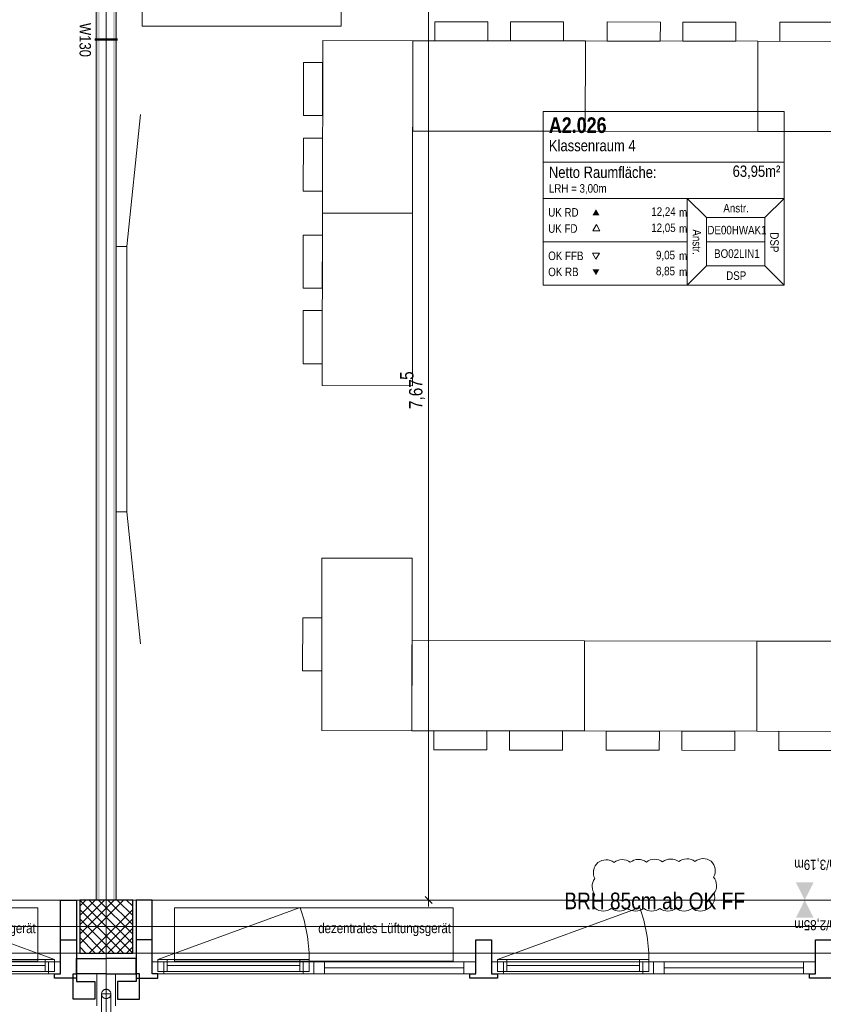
# Model space of a CAD drawing. Extents: x -620 to 300, y 62 to 1112.
# Tile 153 of 235: x -139 to -17, y 373 to 521. Entities that reach past the tile are written whole.
import ezdxf
from ezdxf.lldxf.tags import DXFTag

# ---------------------------------------------------------------- set-up
doc = ezdxf.new("R2010")
doc.units = 0
doc.layers.get('0').update_dxf_attribs({"lineweight": 13})
for name, color, linetype, lineweight, true_color in [('00 -Bauelemente -Gipskarton', 7, 'Continuous', 9, 0xff7fe6), ('30 -33 Aussenwände- 3 Aussenstützen', 7, 'Continuous', 50, 0x0000dd), ('30 -33 Aussenwände- 7 Fassade_ Elemente', 7, 'Continuous', 9, 0x00aacc), ('30 -34 Innenwände- 2 nichttragend', 7, 'Continuous', 18, 0xff7fe6), ('30 -35 Decken- 1 Konstruktion-Träger- Stahlbeton', 7, 'Continuous', 13, 0x33aa00), ('60- 61 allgemeine Ausstattung- 1 Möbel', 9, 'Continuous', 9, 0x808080), ('70 -72 Beschriftung- 8 barrierefrei', 7, 'grob-A06CPVE1L0', 9, 0x888888), ('70 -75 Raumstempel- 1 Raumstempel-A06CPVE3L0', 1, 'Continuous', 50, 0xff0000), ('70 -76 Bemaßung- 2 Allgemein', 9, 'Continuous', 5, 0x808080), ('70 -77 Revision- 2 Wolken', 7, 'Continuous', 18, 0x944cff)]:
    doc.layers.add(name, color=color, linetype=linetype, lineweight=lineweight, true_color=true_color)
for name, color, linetype, lineweight in [('40 -41 Abwasser_Wasser_Gas- 1 Abwasser + sanitäre Anlagen', 7, 'Continuous', 9), ('40 -41 Abwasser_Wasser_Gas- 2 Wasser-1', 7, 'Continuous', 15), ('70 -71 Achsen- 1 Gebäudeachsen', 7, 'STRICHPUNKT2-A06CPVE5L0', 18), ('70 -75 Raumstempel- 3 Wandstempel', 7, 'Continuous', 50)]:
    doc.layers.add(name, color=color, linetype=linetype, lineweight=lineweight)
doc.styles.get("Standard").update_dxf_attribs({"font": 'ARIALN.TTF'})
tags = doc.linetypes.add('grob-A06CPVE1L0', pattern=[14, 3, -8, 3]).pattern_tags.tags
tags[8:9] = [DXFTag(74, 4), DXFTag(75, 0), DXFTag(340, '0'), DXFTag(46, 0.0), DXFTag(50, 0.0), DXFTag(44, 0.0), DXFTag(45, 0.0)]
tags[6:7] = [DXFTag(74, 4), DXFTag(75, 0), DXFTag(340, '0'), DXFTag(46, 0.0), DXFTag(50, 0.0), DXFTag(44, 0.0), DXFTag(45, 0.0)]
tags[4:5] = [DXFTag(74, 4), DXFTag(75, 0), DXFTag(340, '0'), DXFTag(46, 0.0), DXFTag(50, 0.0), DXFTag(44, 0.0), DXFTag(45, 0.0)]
tags = doc.linetypes.add('STRICHPUNKT2-A06CPVE5L0', pattern=[12.7, 6.35, -3.175, 0, -3.175]).pattern_tags.tags
tags[10:11] = [DXFTag(74, 4), DXFTag(75, 0), DXFTag(340, '0'), DXFTag(46, 0.0), DXFTag(50, 0.0), DXFTag(44, 0.0), DXFTag(45, 0.0)]
tags[8:9] = [DXFTag(74, 4), DXFTag(75, 0), DXFTag(340, '0'), DXFTag(46, 0.0), DXFTag(50, 0.0), DXFTag(44, 0.0), DXFTag(45, 0.0)]
tags[6:7] = [DXFTag(74, 4), DXFTag(75, 0), DXFTag(340, '0'), DXFTag(46, 0.0), DXFTag(50, 0.0), DXFTag(44, 0.0), DXFTag(45, 0.0)]
tags[4:5] = [DXFTag(74, 4), DXFTag(75, 0), DXFTag(340, '0'), DXFTag(46, 0.0), DXFTag(50, 0.0), DXFTag(44, 0.0), DXFTag(45, 0.0)]

# ---------------------------------------------------------------- blocks, each defined once
blk = doc.blocks.new('Referenz-A06CPVE6L0')
at = {"layer": '00 -Bauelemente -Gipskarton', "color": 0, "linetype": 'Continuous', "lineweight": 0, "ltscale": 0.13}
for points in [[(-126.83, 543.45), (-127.08, 543.45), (-126.83, 388.45), (-127.08, 388.45)], [(-126.58, 543.45), (-126.83, 543.45), (-126.58, 388.45), (-126.83, 388.45)], [(-124.33, 543.45), (-124.58, 543.45), (-124.33, 388.45), (-124.58, 388.45)], [(-124.08, 543.45), (-124.33, 543.45), (-124.08, 388.45), (-124.33, 388.45)]]:
    blk.add_solid(points, dxfattribs=at)
at = {"layer": '30 -33 Aussenwände- 3 Aussenstützen', "color": 0, "lineweight": 9}
for p, q in [((-129.58, 388.45), (-121.58, 380.45)), ((-122.99, 388.45), (-129.58, 381.87)), ((-124.41, 388.45), (-129.58, 383.28)), ((-125.82, 388.45), (-129.58, 384.7)), ((-127.24, 388.45), (-129.58, 386.11)), ((-128.65, 388.45), (-129.58, 387.52)), ((-128.16, 388.45), (-121.58, 381.87)), ((-126.75, 388.45), (-121.58, 383.28)), ((-125.34, 388.45), (-121.58, 384.7)), ((-123.92, 388.45), (-121.58, 386.11)), ((-122.51, 388.45), (-121.58, 387.52)), ((-129.58, 387.04), (-122.99, 380.45)), ((-121.58, 387.04), (-128.16, 380.45)), ((-129.58, 385.62), (-124.41, 380.45)), ((-121.58, 385.62), (-126.75, 380.45)), ((-126.58, 384.45), (-124.58, 384.45)), ((-125.58, 385.45), (-125.58, 383.45)), ((-129.58, 384.21), (-125.82, 380.45)), ((-121.58, 384.21), (-125.34, 380.45)), ((-129.58, 382.8), (-127.24, 380.45)), ((-121.58, 382.8), (-123.92, 380.45)), ((-129.58, 381.38), (-128.65, 380.45)), ((-121.58, 381.38), (-122.51, 380.45))]:
    blk.add_line(p, q, dxfattribs=at)
at = {"layer": '30 -33 Aussenwände- 3 Aussenstützen', "color": 0, "linetype": 'Continuous', "lineweight": 25, "ltscale": 0.25}
for p, q in [((-121.58, 388.45), (-129.58, 388.45)), ((-129.58, 388.45), (-129.58, 380.45)), ((-121.58, 380.45), (-121.58, 388.45)), ((-129.58, 380.45), (-121.58, 380.45))]:
    blk.add_line(p, q, dxfattribs=at)
at = {"layer": '30 -33 Aussenwände- 7 Fassade_ Elemente', "color": 0, "linetype": 'Continuous', "ltscale": 0.13}
for p, q in [((-130.08, 388.45), (-286.08, 388.45)), ((-130.08, 377.35), (-130.08, 388.45)), ((-121.08, 377.35), (-121.08, 388.45)), ((-121.08, 388.45), (34.92, 388.45)), ((-124.58, 384.45), (-126.58, 384.45)), ((-126.58, 384.45), (-124.58, 384.45)), ((-125.58, 383.45), (-125.58, 385.45)), ((-125.58, 383.45), (-125.58, 385.45)), ((-156.88, 379.15), (-132.48, 379.15)), ((-156.18, 379.5), (-133.38, 379.5)), ((-133.38, 379.5), (-133.38, 377.7)), ((-132.48, 379.15), (-132.48, 377.35)), ((-94.28, 379.15), (-118.68, 379.15)), ((-118.68, 379.15), (-118.68, 377.35)), ((-94.98, 379.5), (-117.78, 379.5)), ((-117.78, 379.5), (-117.78, 377.7)), ((-94.98, 377.7), (-94.98, 379.5)), ((-69.88, 379.15), (-94.28, 379.15)), ((-94.28, 379.15), (-94.28, 377.35)), ((-69.88, 377.35), (-69.88, 379.15)), ((-43.08, 379.15), (-67.48, 379.15)), ((-67.48, 379.15), (-67.48, 377.35)), ((-43.78, 379.5), (-66.58, 379.5)), ((-66.58, 379.5), (-66.58, 377.7)), ((-43.78, 377.7), (-43.78, 379.5)), ((-43.08, 377.35), (-43.08, 379.15)), ((-18.68, 379.15), (-43.08, 379.15)), ((-18.68, 377.35), (-18.68, 379.15)), ((-132.48, 377.35), (-156.88, 377.35)), ((-133.38, 377.7), (-156.18, 377.7)), ((-126.98, 377.35), (-130.08, 377.35)), ((-126.98, 372.51), (-126.98, 377.35)), ((-124.18, 372.51), (-124.18, 377.35)), ((-124.18, 377.35), (-121.08, 377.35)), ((-118.68, 377.35), (-94.28, 377.35)), ((-117.78, 377.7), (-94.98, 377.7)), ((-94.28, 377.35), (-69.88, 377.35)), ((-67.48, 377.35), (-43.08, 377.35)), ((-66.58, 377.7), (-43.78, 377.7)), ((-43.08, 377.35), (-18.68, 377.35))]:
    blk.add_line(p, q, dxfattribs=at)
at = {"layer": '30 -33 Aussenwände- 7 Fassade_ Elemente', "color": 0, "linetype": 'Continuous', "lineweight": 25, "ltscale": 0.25}
for p, q in [((-132.48, 382.45), (-132.48, 388.45)), ((-132.48, 388.45), (-130.08, 388.45)), ((-130.08, 388.45), (-130.08, 382.45)), ((-118.68, 388.45), (-121.08, 388.45)), ((-121.08, 388.45), (-121.08, 382.45)), ((-118.68, 382.45), (-118.68, 388.45)), ((-132.48, 377.35), (-132.48, 382.45)), ((-132.48, 382.45), (-130.08, 382.45)), ((-130.08, 382.45), (-130.08, 376.65)), ((-118.68, 382.45), (-121.08, 382.45)), ((-121.08, 382.45), (-121.08, 376.65)), ((-118.68, 377.35), (-118.68, 382.45)), ((-69.88, 377.35), (-69.88, 382.45)), ((-69.88, 382.45), (-67.48, 382.45)), ((-67.48, 382.45), (-67.48, 377.35)), ((-18.68, 377.35), (-18.68, 382.45)), ((-18.68, 382.45), (-16.28, 382.45)), ((-130.08, 377.35), (-130.08, 379.65)), ((-130.08, 379.65), (-125.58, 379.65)), ((-121.08, 379.65), (-125.58, 379.65)), ((-121.08, 377.35), (-121.08, 379.65)), ((-133.38, 376.65), (-133.38, 377.35)), ((-133.38, 377.35), (-132.48, 377.35)), ((-130.58, 373.51), (-130.58, 377.35)), ((-130.58, 377.35), (-130.08, 377.35)), ((-125.58, 377.35), (-130.08, 377.35)), ((-130.08, 377.35), (-130.08, 376.15)), ((-125.58, 377.35), (-121.08, 377.35)), ((-121.08, 377.35), (-121.08, 376.15)), ((-120.58, 377.35), (-121.08, 377.35)), ((-120.58, 373.51), (-120.58, 377.35)), ((-117.78, 377.35), (-118.68, 377.35)), ((-117.78, 376.65), (-117.78, 377.35)), ((-70.78, 376.65), (-70.78, 377.35)), ((-70.78, 377.35), (-69.88, 377.35)), ((-67.48, 377.35), (-66.58, 377.35)), ((-66.58, 377.35), (-66.58, 376.65)), ((-19.58, 376.65), (-19.58, 377.35)), ((-19.58, 377.35), (-18.68, 377.35)), ((-130.08, 376.65), (-133.38, 376.65)), ((-130.08, 376.15), (-127.28, 376.15)), ((-127.28, 376.15), (-127.28, 373.51)), ((-121.08, 376.15), (-123.88, 376.15)), ((-123.88, 376.15), (-123.88, 373.51)), ((-121.08, 376.65), (-117.78, 376.65)), ((-66.58, 376.65), (-70.78, 376.65)), ((-15.38, 376.65), (-19.58, 376.65)), ((-127.28, 373.51), (-130.58, 373.51)), ((-123.88, 373.51), (-120.58, 373.51))]:
    blk.add_line(p, q, dxfattribs=at)
at = {"layer": '30 -33 Aussenwände- 7 Fassade_ Elemente', "color": 0, "linetype": 'grob-A06CPVE1L0', "ltscale": 0.13}
for p, q in [((-135.88, 387.25), (-177.88, 387.25)), ((-133.38, 379.5), (-154.8, 387.3)), ((-135.88, 379.25), (-135.88, 387.25)), ((-117.78, 379.5), (-96.35, 387.3)), ((-73.28, 387.25), (-115.28, 387.25)), ((-115.28, 387.25), (-115.28, 379.25)), ((-73.28, 379.25), (-73.28, 387.25)), ((-66.58, 379.5), (-45.15, 387.3)), ((-177.88, 379.25), (-135.88, 379.25)), ((-115.28, 379.25), (-73.28, 379.25))]:
    blk.add_line(p, q, dxfattribs=at)
at = {"layer": '30 -33 Aussenwände- 7 Fassade_ Elemente', "color": 0, "linetype": 'Continuous', "lineweight": 18, "ltscale": 0.18}
for p, q in [((-154.78, 378.6), (-134.78, 378.6)), ((-134.78, 377.7), (-134.78, 379.5)), ((-134.78, 379.5), (-133.38, 379.5)), ((-134.28, 377.35), (-134.28, 379.15)), ((-134.28, 379.15), (-132.48, 379.15)), ((-133.38, 379.5), (-133.38, 377.7)), ((-132.48, 379.15), (-132.48, 377.35)), ((-116.88, 379.15), (-118.68, 379.15)), ((-118.68, 379.15), (-118.68, 377.35)), ((-116.38, 379.5), (-117.78, 379.5)), ((-117.78, 379.5), (-117.78, 377.7)), ((-116.88, 377.35), (-116.88, 379.15)), ((-116.38, 377.7), (-116.38, 379.5)), ((-96.38, 378.6), (-116.38, 378.6)), ((-94.98, 379.5), (-96.38, 379.5)), ((-96.38, 379.5), (-96.38, 377.7)), ((-94.28, 379.15), (-95.88, 379.15)), ((-95.88, 379.15), (-95.88, 377.35)), ((-94.98, 377.7), (-94.98, 379.5)), ((-92.68, 379.15), (-94.28, 379.15)), ((-94.28, 379.15), (-94.28, 377.35)), ((-92.68, 377.35), (-92.68, 379.15)), ((-69.88, 379.15), (-71.68, 379.15)), ((-71.68, 379.15), (-71.68, 377.35)), ((-69.88, 377.35), (-69.88, 379.15)), ((-65.68, 379.15), (-67.48, 379.15)), ((-67.48, 379.15), (-67.48, 377.35)), ((-65.18, 379.5), (-66.58, 379.5)), ((-66.58, 379.5), (-66.58, 377.7)), ((-65.68, 377.35), (-65.68, 379.15)), ((-65.18, 377.7), (-65.18, 379.5)), ((-45.18, 378.6), (-65.18, 378.6)), ((-43.78, 379.5), (-45.18, 379.5)), ((-45.18, 379.5), (-45.18, 377.7)), ((-43.08, 379.15), (-44.68, 379.15)), ((-44.68, 379.15), (-44.68, 377.35)), ((-43.78, 377.7), (-43.78, 379.5)), ((-41.48, 379.15), (-43.08, 379.15)), ((-43.08, 379.15), (-43.08, 377.35)), ((-41.48, 377.35), (-41.48, 379.15)), ((-18.68, 379.15), (-20.48, 379.15)), ((-20.48, 379.15), (-20.48, 377.35)), ((-18.68, 377.35), (-18.68, 379.15)), ((-133.38, 377.7), (-134.78, 377.7)), ((-132.48, 377.35), (-134.28, 377.35)), ((-118.68, 377.35), (-116.88, 377.35)), ((-117.78, 377.7), (-116.38, 377.7)), ((-96.38, 377.7), (-94.98, 377.7)), ((-95.88, 377.35), (-94.28, 377.35)), ((-94.28, 377.35), (-92.68, 377.35)), ((-92.68, 378.25), (-71.68, 378.25)), ((-71.68, 377.35), (-69.88, 377.35)), ((-67.48, 377.35), (-65.68, 377.35)), ((-66.58, 377.7), (-65.18, 377.7)), ((-45.18, 377.7), (-43.78, 377.7)), ((-44.68, 377.35), (-43.08, 377.35)), ((-43.08, 377.35), (-41.48, 377.35)), ((-41.48, 378.25), (-20.48, 378.25)), ((-20.48, 377.35), (-18.68, 377.35))]:
    blk.add_line(p, q, dxfattribs=at)
at = {"layer": '30 -33 Aussenwände- 7 Fassade_ Elemente', "color": 0, "linetype": 'grob-A06CPVE1L0', "ltscale": 0.13}
for centre in [(-117.78, 379.5), (-66.58, 379.5)]:
    blk.add_ellipse(centre, major_axis=(22.8, 0), ratio=1, start_param=0, end_param=0.349066, dxfattribs=at)
at = {"layer": '30 -34 Innenwände- 2 nichttragend', "color": 0, "linetype": 'Continuous', "ltscale": 0.18}
for p, q in [((-127.08, 543.45), (-127.08, 388.45)), ((-124.08, 543.45), (-124.08, 388.45)), ((-127.08, 388.45), (-124.08, 388.45))]:
    blk.add_line(p, q, dxfattribs=at)
at = {"layer": '30 -35 Decken- 1 Konstruktion-Träger- Stahlbeton', "color": 0, "linetype": 'grob-A06CPVE1L0', "lineweight": -2, "ltscale": 0.13}
for p, q in [((-451.58, 388.45), (35.42, 388.45)), ((-451.58, 380.45), (35.42, 380.45))]:
    blk.add_line(p, q, dxfattribs=at)
at = {"layer": '40 -41 Abwasser_Wasser_Gas- 1 Abwasser + sanitäre Anlagen', "color": 0, "linetype": 'grob-A06CPVE1L0', "ltscale": 0.13}
for p, q in [((-126.28, 334.05), (-126.28, 374.29)), ((-126.28, 374.29), (-124.88, 374.29)), ((-124.88, 374.29), (-124.88, 334.54))]:
    blk.add_line(p, q, dxfattribs=at)
at = {"layer": '40 -41 Abwasser_Wasser_Gas- 2 Wasser-1', "color": 0, "linetype": 'Continuous', "ltscale": 0.15}
for p, q in [((-126.28, 374.32), (-126.27, 374.38)), ((-126.28, 374.32), (-126.27, 374.38)), ((-126.28, 374.25), (-126.28, 374.32)), ((-126.28, 374.25), (-126.28, 374.32)), ((-126.27, 374.18), (-126.28, 374.25)), ((-126.27, 374.18), (-126.28, 374.25)), ((-126.27, 374.38), (-126.26, 374.45)), ((-126.27, 374.38), (-126.26, 374.45)), ((-126.25, 374.11), (-126.27, 374.18)), ((-126.25, 374.11), (-126.27, 374.18)), ((-126.26, 374.45), (-126.24, 374.52)), ((-126.26, 374.45), (-126.24, 374.52)), ((-126.23, 374.05), (-126.25, 374.11)), ((-126.23, 374.05), (-126.25, 374.11)), ((-126.24, 374.52), (-126.22, 374.58)), ((-126.24, 374.52), (-126.22, 374.58)), ((-126.21, 373.98), (-126.23, 374.05)), ((-126.21, 373.98), (-126.23, 374.05)), ((-126.22, 374.58), (-126.18, 374.64)), ((-126.22, 374.58), (-126.18, 374.64)), ((-126.18, 374.64), (-126.15, 374.7)), ((-126.18, 374.64), (-126.15, 374.7)), ((-126.15, 374.7), (-126.1, 374.75)), ((-126.15, 374.7), (-126.1, 374.75)), ((-126.1, 374.75), (-126.06, 374.8)), ((-126.1, 374.75), (-126.06, 374.8)), ((-126.06, 374.8), (-126, 374.85)), ((-126.06, 374.8), (-126, 374.85)), ((-126, 374.85), (-125.95, 374.89)), ((-126, 374.85), (-125.95, 374.89)), ((-125.95, 374.89), (-125.89, 374.92)), ((-125.95, 374.89), (-125.89, 374.92)), ((-125.89, 374.92), (-125.83, 374.95)), ((-125.89, 374.92), (-125.83, 374.95)), ((-125.83, 374.95), (-125.76, 374.97)), ((-125.83, 374.95), (-125.76, 374.97)), ((-125.76, 374.97), (-125.69, 374.98)), ((-125.76, 374.97), (-125.69, 374.98)), ((-125.69, 374.98), (-125.62, 374.99)), ((-125.69, 374.98), (-125.62, 374.99)), ((-125.62, 374.99), (-125.56, 374.99)), ((-125.62, 374.99), (-125.56, 374.99)), ((-125.56, 374.99), (-125.49, 374.99)), ((-125.56, 374.99), (-125.49, 374.99)), ((-125.49, 374.99), (-125.42, 374.98)), ((-125.49, 374.99), (-125.42, 374.98)), ((-125.42, 374.98), (-125.35, 374.96)), ((-125.42, 374.98), (-125.35, 374.96)), ((-125.35, 374.96), (-125.29, 374.93)), ((-125.35, 374.96), (-125.29, 374.93)), ((-125.29, 374.93), (-125.23, 374.9)), ((-125.29, 374.93), (-125.23, 374.9)), ((-125.23, 374.9), (-125.17, 374.86)), ((-125.23, 374.9), (-125.17, 374.86)), ((-125.17, 374.86), (-125.12, 374.82)), ((-125.17, 374.86), (-125.12, 374.82)), ((-125.12, 374.82), (-125.07, 374.77)), ((-125.12, 374.82), (-125.07, 374.77)), ((-125.07, 374.77), (-125.02, 374.72)), ((-125.07, 374.77), (-125.02, 374.72)), ((-125.02, 374.72), (-124.98, 374.66)), ((-125.02, 374.72), (-124.98, 374.66)), ((-124.98, 374.66), (-124.95, 374.6)), ((-124.98, 374.66), (-124.95, 374.6)), ((-124.94, 374), (-124.97, 373.94)), ((-124.94, 374), (-124.97, 373.94)), ((-124.95, 374.6), (-124.92, 374.54)), ((-124.95, 374.6), (-124.92, 374.54)), ((-124.92, 374.07), (-124.94, 374)), ((-124.92, 374.07), (-124.94, 374)), ((-124.92, 374.54), (-124.9, 374.47)), ((-124.92, 374.54), (-124.9, 374.47)), ((-124.9, 374.13), (-124.92, 374.07)), ((-124.9, 374.13), (-124.92, 374.07)), ((-124.9, 374.47), (-124.89, 374.41)), ((-124.9, 374.47), (-124.89, 374.41)), ((-124.88, 374.2), (-124.9, 374.13)), ((-124.88, 374.2), (-124.9, 374.13)), ((-124.89, 374.41), (-124.88, 374.34)), ((-124.89, 374.41), (-124.88, 374.34)), ((-124.88, 374.34), (-124.88, 374.27)), ((-124.88, 374.34), (-124.88, 374.27)), ((-124.88, 374.27), (-124.88, 374.2)), ((-124.88, 374.27), (-124.88, 374.2)), ((-126.17, 373.92), (-126.21, 373.98)), ((-126.17, 373.92), (-126.21, 373.98)), ((-126.13, 373.87), (-126.17, 373.92)), ((-126.13, 373.87), (-126.17, 373.92)), ((-126.09, 373.81), (-126.13, 373.87)), ((-126.09, 373.81), (-126.13, 373.87)), ((-126.04, 373.77), (-126.09, 373.81)), ((-126.04, 373.77), (-126.09, 373.81)), ((-125.99, 373.72), (-126.04, 373.77)), ((-125.99, 373.72), (-126.04, 373.77)), ((-125.93, 373.69), (-125.99, 373.72)), ((-125.93, 373.69), (-125.99, 373.72)), ((-125.87, 373.66), (-125.93, 373.69)), ((-125.87, 373.66), (-125.93, 373.69)), ((-125.8, 373.63), (-125.87, 373.66)), ((-125.8, 373.63), (-125.87, 373.66)), ((-125.74, 373.61), (-125.8, 373.63)), ((-125.74, 373.61), (-125.8, 373.63)), ((-125.67, 373.6), (-125.74, 373.61)), ((-125.67, 373.6), (-125.74, 373.61)), ((-125.6, 373.59), (-125.67, 373.6)), ((-125.6, 373.59), (-125.67, 373.6)), ((-125.53, 373.59), (-125.6, 373.59)), ((-125.53, 373.59), (-125.6, 373.59)), ((-125.46, 373.6), (-125.53, 373.59)), ((-125.46, 373.6), (-125.53, 373.59)), ((-125.4, 373.62), (-125.46, 373.6)), ((-125.4, 373.62), (-125.46, 373.6)), ((-125.33, 373.64), (-125.4, 373.62)), ((-125.33, 373.64), (-125.4, 373.62)), ((-125.27, 373.67), (-125.33, 373.64)), ((-125.27, 373.67), (-125.33, 373.64)), ((-125.21, 373.7), (-125.27, 373.67)), ((-125.21, 373.7), (-125.27, 373.67)), ((-125.15, 373.74), (-125.21, 373.7)), ((-125.15, 373.74), (-125.21, 373.7)), ((-125.1, 373.78), (-125.15, 373.74)), ((-125.1, 373.78), (-125.15, 373.74)), ((-125.05, 373.83), (-125.1, 373.78)), ((-125.05, 373.83), (-125.1, 373.78)), ((-125.01, 373.89), (-125.05, 373.83)), ((-125.01, 373.89), (-125.05, 373.83)), ((-124.97, 373.94), (-125.01, 373.89)), ((-124.97, 373.94), (-125.01, 373.89))]:
    blk.add_line(p, q, dxfattribs=at)
at = {"layer": '60- 61 allgemeine Ausstattung- 1 Möbel', "color": 0, "linetype": 'Continuous', "ltscale": 0.13}
for p, q in [((-76.05, 517.96), (-76.04, 520.84)), ((-76.04, 520.84), (-68.04, 520.83)), ((-68.04, 520.83), (-68.05, 517.95)), ((-64.66, 517.94), (-64.65, 520.82)), ((-64.65, 520.82), (-56.65, 520.81)), ((-56.65, 520.81), (-56.66, 517.93)), ((-50.05, 517.92), (-50.04, 520.8)), ((-50.04, 520.8), (-42.04, 520.79)), ((-42.04, 520.79), (-42.05, 517.91)), ((-38.66, 517.91), (-38.65, 520.79)), ((-38.65, 520.79), (-30.65, 520.78)), ((-30.65, 520.78), (-30.66, 517.89)), ((-24.05, 517.89), (-24.04, 520.77)), ((-24.04, 520.77), (-16.04, 520.76)), ((-92.99, 491.98), (-92.95, 517.98)), ((-92.95, 517.98), (-79.35, 517.96)), ((-79.35, 517.96), (-79.39, 491.96)), ((-79.37, 504.36), (-79.35, 517.96)), ((-79.35, 517.96), (-53.35, 517.93)), ((-68.05, 517.95), (-76.05, 517.96)), ((-56.66, 517.93), (-64.66, 517.94)), ((-53.37, 504.33), (-53.35, 517.93)), ((-53.35, 517.93), (-53.37, 504.33)), ((-53.35, 517.93), (-27.35, 517.89)), ((-42.05, 517.91), (-50.05, 517.92)), ((-30.66, 517.89), (-38.66, 517.91)), ((-27.37, 504.29), (-27.35, 517.89)), ((-27.35, 517.89), (-27.37, 504.29)), ((-27.35, 517.89), (-1.35, 517.85)), ((-16.05, 517.87), (-24.05, 517.89)), ((-95.85, 506.68), (-95.84, 514.68)), ((-95.84, 514.68), (-92.96, 514.68)), ((-92.96, 514.68), (-92.97, 506.68)), ((-122.48, 486.95), (-120.43, 506.85)), ((-92.97, 506.68), (-95.85, 506.68)), ((-95.87, 495.29), (-95.85, 503.29)), ((-95.85, 503.29), (-92.97, 503.29)), ((-92.97, 503.29), (-92.98, 495.29)), ((-53.37, 504.33), (-79.37, 504.36)), ((-27.37, 504.29), (-53.37, 504.33)), ((-1.37, 504.25), (-27.37, 504.29)), ((-92.98, 495.29), (-95.87, 495.29)), ((-93.03, 465.98), (-92.99, 491.98)), ((-79.39, 491.96), (-92.99, 491.98)), ((-92.99, 491.98), (-79.39, 491.96)), ((-79.39, 491.96), (-79.43, 465.96)), ((-95.89, 480.68), (-95.87, 488.68)), ((-95.87, 488.68), (-92.99, 488.68)), ((-92.99, 488.68), (-93.01, 480.68)), ((-124.08, 486.95), (-122.48, 486.95)), ((-124.08, 446.95), (-124.08, 486.95)), ((-122.48, 486.95), (-122.48, 446.95)), ((-93.01, 480.68), (-95.89, 480.68)), ((-95.9, 469.29), (-95.89, 477.29)), ((-95.89, 477.29), (-93.01, 477.29)), ((-93.01, 477.29), (-93.02, 469.29)), ((-93.02, 469.29), (-95.9, 469.29)), ((-79.43, 465.96), (-93.03, 465.98)), ((-122.48, 446.95), (-124.08, 446.95)), ((-122.48, 446.95), (-120.43, 427.06)), ((-93.1, 413.98), (-93.06, 439.98)), ((-93.06, 439.98), (-79.46, 439.96)), ((-79.46, 439.96), (-79.5, 413.96)), ((-95.97, 422.99), (-95.96, 430.99)), ((-95.96, 430.99), (-93.07, 430.98)), ((-93.07, 430.98), (-93.09, 422.98)), ((-79.5, 413.96), (-79.48, 427.56)), ((-79.48, 427.56), (-53.48, 427.53)), ((-53.48, 427.53), (-53.5, 413.93)), ((-53.5, 413.93), (-53.48, 427.53)), ((-53.48, 427.53), (-27.48, 427.49)), ((-27.48, 427.49), (-27.5, 413.89)), ((-27.5, 413.89), (-27.48, 427.49)), ((-27.48, 427.49), (-1.48, 427.45)), ((-93.09, 422.98), (-95.97, 422.99)), ((-79.5, 413.96), (-93.1, 413.98)), ((-53.5, 413.93), (-79.5, 413.96)), ((-76.2, 411.08), (-76.19, 413.96)), ((-76.19, 413.96), (-68.19, 413.95)), ((-68.19, 413.95), (-68.2, 411.07)), ((-64.81, 411.06), (-64.8, 413.94)), ((-64.8, 413.94), (-56.8, 413.93)), ((-56.8, 413.93), (-56.81, 411.05)), ((-27.5, 413.89), (-53.5, 413.93)), ((-50.2, 411.04), (-50.19, 413.92)), ((-50.19, 413.92), (-42.19, 413.91)), ((-42.19, 413.91), (-42.2, 411.03)), ((-38.81, 411.03), (-38.8, 413.91)), ((-38.8, 413.91), (-30.8, 413.89)), ((-30.8, 413.89), (-30.81, 411.01)), ((-1.5, 413.85), (-27.5, 413.89)), ((-24.2, 411), (-24.19, 413.89)), ((-24.19, 413.89), (-16.19, 413.87)), ((-68.2, 411.07), (-76.2, 411.08)), ((-56.81, 411.05), (-64.81, 411.06)), ((-42.2, 411.03), (-50.2, 411.04)), ((-30.81, 411.01), (-38.81, 411.03)), ((-16.2, 410.99), (-24.2, 411))]:
    blk.add_line(p, q, dxfattribs=at)
at = {"layer": '70 -71 Achsen- 1 Gebäudeachsen', "color": 0, "linetype": 'STRICHPUNKT2-A06CPVE5L0', "ltscale": 0.18}
for p, q in [((-125.58, 1084.39), (-125.58, 84.95)), ((-538.63, 384.45), (76.59, 384.45))]:
    blk.add_line(p, q, dxfattribs=at)
at = {"layer": '70 -72 Beschriftung- 8 barrierefrei', "color": 0, "linetype": 'grob-A06CPVE1L0', "ltscale": 0.13}
for p, q in [((-120.18, 520.15), (-120.18, 550.15)), ((-90.18, 550.15), (-90.18, 520.15)), ((-90.18, 520.15), (-120.18, 520.15))]:
    blk.add_line(p, q, dxfattribs=at)
at = {"layer": '70 -75 Raumstempel- 1 Raumstempel-A06CPVE3L0', "color": 0, "lineweight": 9}
for p, q in [((-59.72, 507.28), (-59.72, 481.14)), ((-23.4, 507.28), (-59.72, 507.28)), ((-23.4, 481.14), (-23.4, 507.28)), ((-23.4, 499.68), (-59.72, 499.68)), ((-59.72, 494.21), (-37.99, 494.21)), ((-35.11, 491.31), (-37.99, 494.21)), ((-23.4, 494.21), (-37.99, 494.21)), ((-37.99, 494.21), (-37.99, 481.14)), ((-26.28, 491.31), (-23.4, 494.21)), ((-35.11, 484.03), (-35.11, 491.31)), ((-35.11, 491.31), (-26.28, 491.31)), ((-26.28, 484.03), (-26.28, 491.31)), ((-51.68, 490.25), (-52.21, 489.34)), ((-51.16, 489.34), (-51.68, 490.25)), ((-52.21, 489.34), (-51.16, 489.34)), ((-59.72, 487.67), (-37.99, 487.67)), ((-26.28, 487.67), (-35.11, 487.67)), ((-51.75, 485.07), (-52.28, 485.97)), ((-52.28, 485.97), (-51.23, 485.97)), ((-51.23, 485.97), (-51.75, 485.07)), ((-35.11, 484.03), (-37.99, 481.14)), ((-35.11, 484.03), (-26.28, 484.03)), ((-26.28, 484.03), (-23.4, 481.14)), ((-23.4, 481.14), (-59.72, 481.14))]:
    blk.add_line(p, q, dxfattribs=at)
at = {"layer": '70 -75 Raumstempel- 1 Raumstempel-A06CPVE3L0', "color": 0, "lineweight": 0}
for points in [[(-51.23, 491.66), (-51.75, 492.57), (-52.28, 491.66)], [(-51.23, 483.53), (-51.75, 482.63), (-52.28, 483.53)]]:
    blk.add_solid(points, dxfattribs=at)
at = {"layer": '70 -75 Raumstempel- 3 Wandstempel', "color": 0, "linetype": 'Continuous', "ltscale": 0.5}
blk.add_line((-127.28, 518.15), (-123.88, 518.15), dxfattribs=at)
at = {"layer": '70 -76 Bemaßung- 2 Allgemein', "color": 0, "linetype": 'Continuous', "ltscale": 0.13}
for p, q in [((-76.98, 389.51), (-76.98, 540.89)), ((-76.98, 387.45), (-76.98, 389.51)), ((-74.48, 388.45), (-77.98, 388.45))]:
    blk.add_line(p, q, dxfattribs=at)
at = {"layer": '70 -76 Bemaßung- 2 Allgemein', "color": 0, "linetype": 'Continuous', "lineweight": 20, "ltscale": 0.2}
blk.add_line((-76.45, 387.92), (-77.51, 388.98), dxfattribs=at)
at = {"layer": '70 -76 Bemaßung- 2 Allgemein', "color": 0, "lineweight": 0}
for points in [[(-21.61, 391.12), (-20.28, 388.45), (-18.94, 391.12)], [(-21.61, 385.78), (-20.28, 388.45), (-18.94, 385.78)]]:
    blk.add_solid(points, dxfattribs=at)
at = {"layer": '70 -77 Revision- 2 Wolken', "color": 0, "linetype": 'Continuous', "ltscale": 0.18}
for centre, major_axis in [((-50.1, 392.58), (-1.36, 1.51)), ((-50.22, 392.48), (-0.03, 2.03)), ((-50.22, 392.48), (1.2, 1.64)), ((-47.78, 392.51), (-0.03, 2.03)), ((-47.78, 392.51), (1.2, 1.64)), ((-45.35, 392.54), (-0.03, 2.03)), ((-45.35, 392.54), (1.2, 1.64)), ((-42.91, 392.57), (-0.03, 2.03)), ((-42.91, 392.57), (1.2, 1.64)), ((-40.47, 392.6), (-0.03, 2.03)), ((-40.47, 392.6), (1.2, 1.64)), ((-38.03, 392.63), (-0.03, 2.03)), ((-38.03, 392.63), (1.2, 1.64)), ((-35.59, 392.66), (-0.03, 2.03)), ((-35.59, 392.66), (1.2, 1.64)), ((-35.81, 392.84), (2.01, 0.32)), ((-50.1, 392.58), (-2, 0.39)), ((-35.81, 392.84), (1.8, -0.95)), ((-35.6, 390.63), (2.03, 0.06)), ((-50.29, 390.49), (-1.64, 1.2)), ((-50.29, 390.49), (-2.03, -0.02)), ((-35.6, 390.63), (1.66, -1.17)), ((-50.51, 388.23), (-1.39, 1.02)), ((-35.89, 388.91), (1.9, -0.73)), ((-50.51, 388.23), (-1.73, -0.02)), ((-35.89, 388.91), (1.08, -1.72)), ((-50.66, 388.81), (-1.22, -1.63)), ((-50.66, 388.81), (0, -2.03)), ((-48.22, 388.81), (-1.22, -1.63)), ((-48.22, 388.81), (0, -2.03)), ((-45.78, 388.81), (-1.22, -1.63)), ((-45.78, 388.81), (0, -2.03)), ((-43.34, 388.81), (-1.22, -1.63)), ((-43.34, 388.81), (0, -2.03)), ((-40.91, 388.81), (-1.22, -1.63)), ((-40.91, 388.81), (0, -2.03)), ((-38.47, 388.81), (-1.22, -1.63)), ((-38.47, 388.81), (0, -2.03)), ((-36.03, 388.81), (-1.22, -1.63)), ((-36.03, 388.81), (0, -2.03))]:
    blk.add_ellipse(centre, major_axis=major_axis, ratio=1, start_param=0, end_param=0.643501, dxfattribs=at)
at = {"layer": '30 -33 Aussenwände- 7 Fassade_ Elemente', "color": 0, "linetype": 'Continuous', "ltscale": 0.13, "attachment_point": 1}
for s, insert, char_height in [('{\\fArial Narrow;BRH 85cm ab OK FF}', (-56.53, 389.57), 2.5172), ('{\\fArial Narrow;dezentrales Lüftungsgerät}', (-156.22, 384.97), 1.5103), ('{\\fArial Narrow;dezentrales Lüftungsgerät}', (-93.62, 384.97), 1.5103)]:
    blk.add_mtext(s, dxfattribs=dict(at, insert=insert, char_height=char_height))
at = {"layer": '30 -33 Aussenwände- 7 Fassade_ Elemente', "color": 0, "linetype": 'ByBlock', "ltscale": 0.13, "char_height": 0.0036, "attachment_point": 1}
for s, insert in [('{\\fArial Narrow;instanceID}', (-133.38, 383.72)), ('{\\fArial Narrow;IFC_UUID}', (-133.38, 383.72)), ('{\\fArial Narrow;IFC_UUID}', (-79.38, 383.72)), ('{\\fArial Narrow;instanceID}', (-79.38, 383.72)), ('{\\fArial Narrow;IFC_UUID}', (-30.98, 383.72)), ('{\\fArial Narrow;instanceID}', (-30.98, 383.72))]:
    blk.add_mtext(s, dxfattribs=dict(at, insert=insert))
at = {"layer": '30 -33 Aussenwände- 7 Fassade_ Elemente', "color": 0, "linetype": 'ByBlock', "ltscale": 0.13, "insert": (-117.78, 383.72), "char_height": 0.0036, "attachment_point": 1, "rotation": 180}
for s in ['{\\fArial Narrow;instanceID}', '{\\fArial Narrow;IFC_UUID}']:
    blk.add_mtext(s, dxfattribs=at)
at = {"layer": '70 -75 Raumstempel- 1 Raumstempel-A06CPVE3L0', "color": 0, "linetype": 'Continuous', "ltscale": 0.5, "attachment_point": 1}
for s, insert, char_height, rotation in [('{\\fArial Narrow|b1|i0;A2.026}', (-58.85, 506.42), 2.3536, 0), ('{\\fArial Narrow;Klassenraum 4}', (-58.85, 503.03), 1.7117, 0), ('{\\fArial Narrow;Netto Raumfläche:}', (-58.85, 499), 1.7117, 0), ('{\\fArial Narrow;63,95m²}', (-31.15, 499.16), 1.7117, 0), ('{\\fArial Narrow;LRH = 3,00m}', (-58.85, 496.35), 1.2838, 0), ('{\\fArial Narrow;UK RD}', (-58.95, 492.74), 1.2838, 0), ('{\\fArial Narrow;12,24}', (-43.41, 492.86), 1.2838, 0), ('{\\fArial Narrow;Anstr.}', (-32.55, 493.38), 1.2838, 0), ('{\\fArial Narrow;m}', (-39.23, 492.73), 1.2838, 0), ('{\\fArial Narrow;UK FD}', (-58.95, 490.31), 1.2838, 0), ('{\\fArial Narrow;12,05}', (-43.42, 490.42), 1.2838, 0), ('{\\fArial Narrow;m}', (-39.23, 490.3), 1.2838, 0), ('{\\fArial Narrow;DE00HWAK1}', (-34.95, 490.07), 1.2838, 0), ('{\\fArial Narrow;Anstr.}', (-35.9, 489.53), 1.2838, 270), ('{\\fArial Narrow;DSP}', (-24.2, 489.09), 1.2838, 270), ('{\\fArial Narrow;OK FFB}', (-58.95, 486.19), 1.2838, 0), ('{\\fArial Narrow;9,05}', (-42.7, 486.31), 1.2838, 0), ('{\\fArial Narrow;m}', (-39.23, 486.19), 1.2838, 0), ('{\\fArial Narrow;BO02LIN1}', (-33.94, 486.53), 1.2838, 0), ('{\\fArial Narrow;8,85}', (-42.7, 483.9), 1.2838, 0), ('{\\fArial Narrow;OK RB}', (-58.95, 483.77), 1.2838, 0), ('{\\fArial Narrow;m}', (-39.23, 483.77), 1.2838, 0), ('{\\fArial Narrow;DSP}', (-32.12, 483.21), 1.2838, 0)]:
    blk.add_mtext(s, dxfattribs=dict(at, insert=insert, char_height=char_height, rotation=rotation))
at = {"layer": '70 -75 Raumstempel- 3 Wandstempel', "color": 0, "linetype": 'Continuous', "ltscale": 0.5, "insert": (-127.89, 520.65), "char_height": 1.7117, "attachment_point": 1, "rotation": 270}
blk.add_mtext('{\\fArial Narrow;W130}', dxfattribs=at)
at = {"layer": '70 -76 Bemaßung- 2 Allgemein', "color": 0, "linetype": 'Continuous', "ltscale": 0.13, "attachment_point": 1}
for s, insert, char_height, rotation in [('{\\fArial Narrow;5}', (-81.27, 466.85), 2.0138, 90), ('{\\fArial Narrow;7,67}', (-79.93, 462.46), 2.0138, 90), ('{\\fArial Narrow;UK RD +12,24m/3,19m}', (-3.93, 393), 1.5103, 180), ('{\\fArial Narrow;UK UZ +11,90m/2,85m}', (-4.12, 383.9), 1.5103, 180)]:
    blk.add_mtext(s, dxfattribs=dict(at, insert=insert, char_height=char_height, rotation=rotation))

msp = doc.modelspace()

# ---------------------------------------------------------------- block references
at = {"color": 8, "lineweight": 13, "ltscale": 0.13, "true_color": 0x808080}
msp.add_blockref('Referenz-A06CPVE6L0', (0, 0), dxfattribs=at)

doc.saveas('drawing.dxf')
